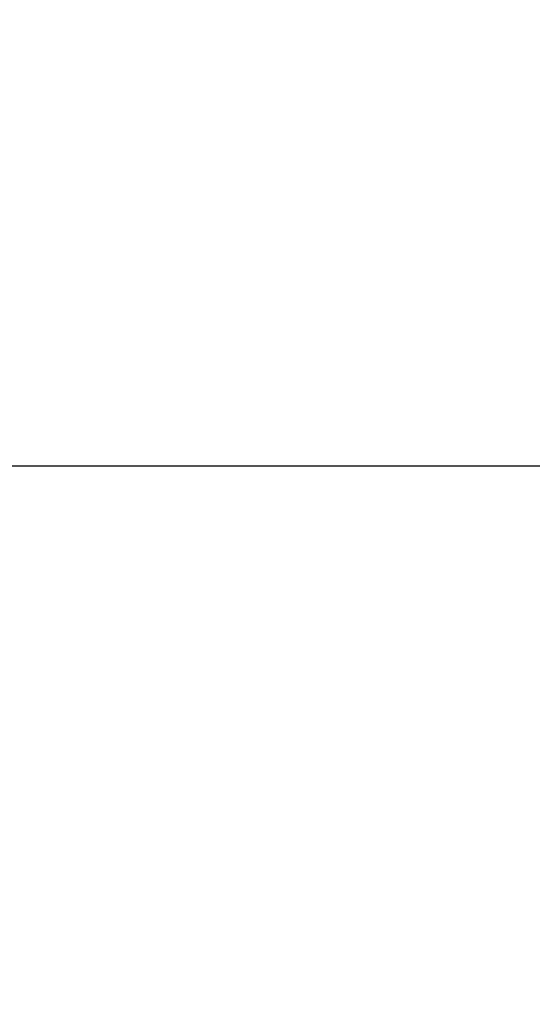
# Model space of a CAD drawing. Header units: metres. Extents: x 63115 to 703450, y -261936 to -53969.
# Tile 140 of 197: x 167434.03 to 167435.49, y -128462.14 to -128459.33. Entities that reach past the tile are written whole.
import ezdxf

# ---------------------------------------------------------------- set-up
doc = ezdxf.new("R2010")
doc.units = ezdxf.units.M
doc.linetypes.add('DASHDOT2', pattern=[12.7, 6.35, -3.175, 0, -3.175])
doc.layers.get('0').update_dxf_attribs({"true_color": 0x83b7c5})
doc.layers.add('_01-STRAMIENEN', color=253, linetype='DASHDOT2')
doc.layers.add('_03-PROJECTION', color=1, linetype='Continuous')
doc.layers.add('_01Hulplijnen', color=6, linetype='Continuous', plot=False)
doc.styles.add('NIOstandard', font='arial.ttf')
doc.dimstyles.new('NIO-5-KLEIN', dxfattribs={"dimtxt": 10, "dimasz": 1, "dimexe": 2, "dimexo": 5, "dimgap": 1, "dimtad": 1, "dimdec": 0, "dimzin": 0, "dimdsep": 46, "dimtxsty": 'NIOstandard', "dimblk1": 'MAATSTR', "dimblk2": 'MAATSTR', "dimsah": 1, "dimcen": 0, "dimdle": 1.5, "dimse1": 1, "dimse2": 1, "dimclrd": 7, "dimclre": 256, "dimclrt": 256, "dimazin": 0, "dimtfac": 1, "dimtdec": 0, "dimtofl": 0, "dimtmove": 1, "dimatfit": 2, "dimldrblk": 'MAATSTR', "dimfxl": 1, "dimtvp": 1, "dimtolj": 1, "dimtzin": 0, "dimarcsym": 0})

# ---------------------------------------------------------------- blocks, each defined once
blk = doc.blocks.new('*U244')
at = {"layer": '_01-STRAMIENEN'}
blk.add_lwpolyline([(-7899.7831, 1950), (6883.2169, 1950)], dxfattribs=at)
at = {"layer": '_01Hulplijnen'}
blk.add_lwpolyline([(-7899.7831, 1950), (6883.2169, 1950)], dxfattribs=at)
blk = doc.blocks.new('MAATSTR')
at = {"linetype": 'Continuous'}
for p, q in [((0, 5), (0, -5)), ((-4.166667, 0), (4.166667, 0))]:
    blk.add_line(p, q, dxfattribs=at)
at = {"linetype": 'Continuous', "const_width": 1.5}
blk.add_lwpolyline([(-0.75, 0, 1), (0.75, 0, 1)], format="xyb", close=True, dxfattribs=at)

msp = doc.modelspace()

# ---------------------------------------------------------------- linework, layer by layer
at = {"layer": '_03-PROJECTION'}
msp.add_ellipse((160931.8001, -130410.6056), major_axis=(-6500, 0), ratio=0.638462, start_param=5.35272, end_param=10.194284, dxfattribs=at)

# ---------------------------------------------------------------- block references
msp.add_blockref('*U244', (160931.8001, -130410.6056), dxfattribs=at)

# ---------------------------------------------------------------- leaders
msp.add_leader([(166312.3285, -129123.7033), (167900.0255, -127973.1958), (168112.4768, -127973.1958)], dimstyle='NIO-5-KLEIN', override={"dimasz": 100, "dimldrblk": 'Dot'}, dxfattribs=at)

doc.saveas('drawing.dxf')
